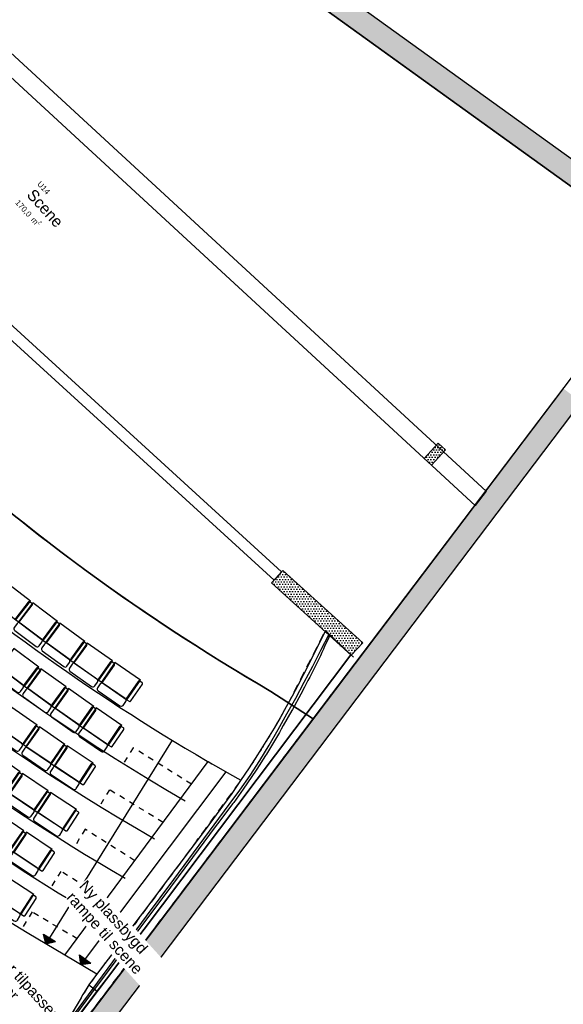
# Model space of a CAD drawing. Header units: millimetres. Extents: x 62961 to 109894, y 64087 to 106742.
# Tile 33 of 35: x 92090 to 101722, y 74916 to 92363. Entities that reach past the tile are written whole.
import ezdxf
from ezdxf.enums import TextEntityAlignment as Align

# ---------------------------------------------------------------- set-up
doc = ezdxf.new("R2010")
doc.units = ezdxf.units.MM
doc.header["$LTSCALE"] = 0.5
doc.header["$MEASUREMENT"] = 0
for name, pattern in [('PLINE', [0]), ('Rømningslinje', [500, 300, -200]), ('Stipling', [400, 200, -200]), ('Wipeout_Contour', [2000, 0, -2000])]:
    doc.linetypes.add(name, pattern=pattern)
for name, color, linetype in [('000 2D grafikk', 7, 'Continuous'), ('000 2D grafikk(Nye konstruksjoner)', 7, 'Continuous'), ('222- Søyler', 7, 'Continuous'), ('223- Bjelker', 7, 'Continuous'), ('223- Bjelker (Skravur)', 7, 'Continuous'), ('23-- Yttervegger', 7, 'Continuous'), ('23-- Yttervegger (Skravur)', 7, 'Continuous'), ('24--Innervegger skråvegger salen', 7, 'Continuous'), ('241- Bærende innervegger', 7, 'Continuous'), ('241- Bærende innervegger (Skravur)', 7, 'Continuous'), ('244- Vinduer_ dører_ foldevegger', 7, 'Continuous'), ('27-- Fast inventar(Nye konstruksjoner)', 7, 'Continuous'), ('279- Annet fast inventar(Nye konstruksjoner)', 7, 'Continuous'), ('832- Tekst bygning(Nye konstruksjoner)', 7, 'Continuous'), ('862- M___Nettoareal', 7, 'Continuous'), ('862- M___Nettoareal(Polylinje)', 7, 'Continuous'), ('862- M___Nettoareal(Tekst)', 7, 'Continuous')]:
    doc.layers.add(name, color=color, linetype=linetype)
doc.styles.add('GENERATED_STYLE_1', font='arial.ttf')
pattern_1 = [(0, (0, 0), (0, 86.60254), [0, -50]), (0, (25, 43.3), (0, 86.60254), [0, -50])]

# ---------------------------------------------------------------- blocks, each defined once
blk = doc.blocks.new('Salen_U15_16', base_point=(85122, 80800))
at = {"layer": '862- M___Nettoareal(Polylinje)', "linetype": 'PLINE', "flags": 128}
blk.add_lwpolyline([(97289, 79972), (96541, 80461, -0.116149), (84427, 91894), (84279, 92254), (83181, 90973), (76963, 85344), (75253, 83795, 0.022802), (78987, 79202), (79611, 79762, 0.032041), (85446, 74396), (84943, 73730, 0.02746), (89975, 70311)], format="xyb", close=True, dxfattribs=at)
at = {"layer": '862- M___Nettoareal(Tekst)', "style": 'GENERATED_STYLE_1'}
for tag, height, p in [('ROOM_NUMBER', 100, (85119, 81248)), ('ROOM_NAME', 200, (85003, 81120)), ('DUMMY_861', 100, (85288, 81084)), ('DUMMY_863', 100, (84770, 80954)), ('DUMMY_862', 200, (85473, 80645))]:
    blk.add_attdef(tag, text='', height=height, rotation=312.1619, dxfattribs=at).set_placement(p, align=Align.TOP_LEFT)
blk = doc.blocks.new('Scene_U14_22', base_point=(92493, 89036))
at = {"layer": '862- M___Nettoareal(Polylinje)', "linetype": 'PLINE', "flags": 128}
blk.add_lwpolyline([(84279, 92254), (84427, 91894, 0.116136), (96541, 80461), (97289, 79972), (103524, 88209), (90356, 97694), (85926, 93728)], format="xyb", close=True, dxfattribs=at)
at = {"layer": '862- M___Nettoareal(Tekst)', "insert": (92098, 89203), "char_height": 100, "attachment_point": 1, "rotation": 312.1619, "style": 'GENERATED_STYLE_1'}
blk.add_mtext('\\A1;{\\pql;\\pt0,12050;\\fArial|b0|i0|c0|p0;\\W1.000000;170,0\\fArial|b0|i0|c0|p0;\\W1.000000;\\A1{\\H.66x;\\S^  ;}\\fArial|b0|i0|c0|p0;\\W1.000000; m\\fArial|b0|i0|c0|p0;\\W1.000000;\\A1{\\H.66x;\\S2^  ;}}', dxfattribs=at)
at = {"layer": '862- M___Nettoareal(Tekst)', "style": 'GENERATED_STYLE_1'}
for tag, height, p in [('ROOM_NAME', 200, (92349, 89384)), ('ROOM_NUMBER', 100, (92465, 89513)), ('DUMMY_861', 100, (92634, 89349)), ('DUMMY_863', 100, (92116, 89219)), ('DUMMY_862', 200, (92871, 88853))]:
    blk.add_attdef(tag, text='', height=height, rotation=312.1619, dxfattribs=at).set_placement(p, align=Align.TOP_LEFT)
blk = doc.blocks.new('Veggåpning 01[31]')
at = {"layer": '244- Vinduer_ dører_ foldevegger', "linetype": 'PLINE'}
blk.add_line((96552, 82383), (96754, 82605), dxfattribs=at)
blk = doc.blocks.new('Wall 17[21]', base_point=(100268, 83872))
at = {"layer": '222- Søyler', "linetype": 'PLINE'}
for p, q in [((87749, 95635), (100354, 84010)), ((100159, 83754), (87806, 95148)), ((100354, 84010), (100159, 83754))]:
    blk.add_line(p, q, dxfattribs=at)
blk = doc.blocks.new('Wall 20[22]', base_point=(96664, 82505))
at = {"layer": '223- Bjelker', "linetype": 'PLINE'}
for p, q in [((85374, 92950), (96731, 82579)), ((96596, 82431), (85225, 92816)), ((96731, 82579), (96596, 82431))]:
    blk.add_line(p, q, dxfattribs=at)
blk = doc.blocks.new('Auditoriestollayout[69]', base_point=(93463, 78748))
at = {"layer": '27-- Fast inventar(Nye konstruksjoner)', "linetype": 'PLINE', "flags": 128}
for points in [[(85992, 85303, -0.414214), (86020, 85303), (86055, 85267, -0.414214), (86054, 85239), (85795, 84989, -0.414214), (85767, 84989), (85732, 85025, -0.414214), (85733, 85053)], [(85738, 84961, -0.414214), (85795, 84960), (86121, 84622, -0.414214), (86120, 84566), (86061, 84508, -0.414214), (86004, 84509), (85678, 84847, -0.414214), (85679, 84904)], [(85238, 84864, -0.414214), (85266, 84863), (85301, 84827, -0.414214), (85300, 84799), (85040, 84550, -0.414214), (85011, 84550), (84977, 84586, -0.414214), (84977, 84615)], [(86408, 84871, -0.414214), (86436, 84871), (86472, 84836, -0.414214), (86472, 84807), (86216, 84553, -0.414214), (86188, 84554), (86153, 84589, -0.414214), (86153, 84617)], [(84982, 84523, -0.414214), (85039, 84521), (85364, 84182, -0.414214), (85363, 84125), (85303, 84068, -0.414214), (85247, 84070), (84922, 84409, -0.414214), (84923, 84466)], [(86160, 84525, -0.414214), (86216, 84525), (86548, 84192, -0.414214), (86547, 84135), (86489, 84077, -0.414214), (86432, 84077), (86101, 84411, -0.414214), (86101, 84467)], [(86831, 84445, -0.414214), (86859, 84445), (86895, 84410, -0.414214), (86895, 84382), (86644, 84125, -0.414214), (86615, 84124), (86580, 84159, -0.414214), (86579, 84187)], [(85652, 84429, -0.414214), (85680, 84429), (85715, 84393, -0.414214), (85715, 84365), (85459, 84113, -0.414214), (85430, 84113), (85395, 84148, -0.414214), (85395, 84177)], [(85402, 84085, -0.414214), (85458, 84084), (85788, 83749, -0.414214), (85788, 83693), (85729, 83635, -0.414214), (85672, 83635), (85343, 83970, -0.414214), (85343, 84027)], [(86587, 84096, -0.414214), (86644, 84096), (86980, 83768, -0.414214), (86981, 83711), (86923, 83652, -0.414214), (86867, 83652), (86531, 83980, -0.414214), (86530, 84037)], [(86073, 84001, -0.414214), (86101, 84001), (86136, 83966, -0.414214), (86137, 83938), (85884, 83682, -0.414214), (85855, 83681), (85820, 83717, -0.414214), (85820, 83745)], [(87260, 84025, -0.414214), (87288, 84026), (87324, 83991, -0.414214), (87325, 83963), (87077, 83702, -0.414214), (87049, 83701), (87013, 83736, -0.414214), (87012, 83764)], [(85827, 83653, -0.414214), (85884, 83653), (86218, 83323, -0.414214), (86219, 83266), (86161, 83208, -0.414214), (86104, 83207), (85770, 83538, -0.414214), (85769, 83594)], [(86499, 83579, -0.414214), (86528, 83579), (86564, 83545, -0.414214), (86564, 83516), (86315, 83257, -0.414214), (86287, 83256), (86251, 83291, -0.414214), (86250, 83319)], [(87021, 83672, -0.414214), (87078, 83674), (87419, 83350, -0.414214), (87420, 83294), (87364, 83234, -0.414214), (87307, 83232), (86966, 83556, -0.414214), (86965, 83612)], [(87695, 83611, -0.414214), (87723, 83612), (87760, 83579, -0.414214), (87761, 83550), (87517, 83286, -0.414214), (87489, 83284), (87452, 83318, -0.414214), (87451, 83347)], [(86259, 83227, -0.414214), (86315, 83228), (86655, 82903, -0.414214), (86656, 82846), (86599, 82787, -0.414214), (86542, 82786), (86203, 83111, -0.414214), (86202, 83168)], [(87462, 83255, -0.414214), (87518, 83257), (87864, 82939, -0.414214), (87866, 82882), (87810, 82822, -0.414214), (87754, 82819), (87408, 83138, -0.414214), (87406, 83194)], [(86932, 83162, -0.414214), (86960, 83163), (86997, 83129, -0.414214), (86998, 83101), (86752, 82838, -0.414214), (86724, 82837), (86687, 82871, -0.414214), (86686, 82899)], [(88136, 83204, -0.414214), (88164, 83206), (88201, 83172, -0.414214), (88203, 83144), (87963, 82876, -0.414214), (87935, 82874), (87897, 82908, -0.414214), (87896, 82936)], [(86697, 82808, -0.414214), (86753, 82810), (87097, 82489, -0.414214), (87099, 82432), (87043, 82372, -0.414214), (86986, 82370), (86642, 82691, -0.414214), (86640, 82747)], [(87370, 82752, -0.414214), (87399, 82754), (87436, 82720, -0.414214), (87437, 82692), (87195, 82425, -0.414214), (87167, 82424), (87130, 82458, -0.414214), (87129, 82486)], [(87908, 82844, -0.414214), (87964, 82848), (88315, 82534, -0.414214), (88318, 82478), (88263, 82416, -0.414214), (88206, 82413), (87856, 82727, -0.414214), (87853, 82783)], [(88583, 82803, -0.414214), (88611, 82805), (88649, 82772, -0.414214), (88651, 82744), (88414, 82472, -0.414214), (88386, 82470), (88348, 82503, -0.414214), (88346, 82531)], [(87140, 82394, -0.414214), (87197, 82397), (87545, 82081, -0.414214), (87548, 82025), (87492, 81964, -0.414214), (87436, 81961), (87088, 82277, -0.414214), (87085, 82333)], [(87815, 82349, -0.414214), (87843, 82351), (87880, 82318, -0.414214), (87882, 82289), (87644, 82019, -0.414214), (87616, 82017), (87578, 82050, -0.414214), (87577, 82079)], [(88360, 82440, -0.414214), (88416, 82444), (88771, 82136, -0.414214), (88775, 82079), (88721, 82017, -0.414214), (88665, 82013), (88310, 82322, -0.414214), (88306, 82378)], [(89035, 82409, -0.414214), (89063, 82411), (89102, 82379, -0.414214), (89104, 82351), (88872, 82076, -0.414214), (88844, 82073), (88805, 82106, -0.414214), (88803, 82134)], [(88818, 82043, -0.414214), (88874, 82048), (89233, 81744, -0.414214), (89238, 81688), (89185, 81625, -0.414214), (89129, 81620), (88770, 81923, -0.414214), (88765, 81980)], [(89563, 81964, 0.414214), (89560, 81992), (89522, 82024, 0.414214), (89494, 82021), (89265, 81743, 0.414214), (89268, 81715), (89307, 81683, 0.414214), (89335, 81686)], [(87590, 81987, -0.414214), (87646, 81991), (87999, 81680, -0.414214), (88002, 81624), (87948, 81562, -0.414214), (87891, 81558), (87539, 81869, -0.414214), (87535, 81926)], [(88265, 81952, -0.414214), (88293, 81954), (88331, 81921, -0.414214), (88333, 81893), (88099, 81619, -0.414214), (88071, 81617), (88033, 81650, -0.414214), (88031, 81678)], [(89707, 81303, 0.414214), (89701, 81360), (89338, 81658, 0.414214), (89282, 81652), (89229, 81588, 0.414214), (89235, 81532), (89599, 81234, 0.414214), (89655, 81240)], [(88045, 81587, -0.414214), (88101, 81591), (88458, 81286, -0.414214), (88463, 81229), (88409, 81167, -0.414214), (88353, 81162), (87996, 81468, -0.414214), (87991, 81524)], [(88720, 81561, -0.414214), (88749, 81564), (88787, 81531, -0.414214), (88789, 81503), (88555, 81229, -0.414214), (88527, 81227), (88489, 81260, -0.414214), (88486, 81288)], [(90027, 81584, 0.414214), (90025, 81612), (89986, 81644, 0.414214), (89958, 81641), (89730, 81363, 0.414214), (89732, 81334), (89771, 81303, 0.414214), (89799, 81305)], [(88928, 80841, 0.414214), (88923, 80898), (88562, 81198, 0.414214), (88506, 81193), (88453, 81130, 0.414214), (88458, 81073), (88819, 80773, 0.414214), (88876, 80778)], [(89251, 81120, 0.414214), (89248, 81148), (89210, 81180, 0.414214), (89182, 81177), (88951, 80900, 0.414214), (88954, 80872), (88992, 80840, 0.414214), (89021, 80843)], [(90181, 80926, 0.414214), (90175, 80982), (89807, 81274, 0.414214), (89751, 81268), (89700, 81204, 0.414214), (89706, 81147), (90074, 80855, 0.414214), (90130, 80861)], [(90498, 81211, 0.414214), (90494, 81239), (90455, 81270, 0.414214), (90427, 81267), (90203, 80985, 0.414214), (90206, 80957), (90245, 80926, 0.414214), (90274, 80929)], [(89390, 80468, 0.414214), (89384, 80524), (89018, 80819, 0.414214), (88962, 80813), (88910, 80749, 0.414214), (88916, 80693), (89282, 80398, 0.414214), (89338, 80404)], [(89708, 80751, 0.414214), (89705, 80779), (89667, 80810, 0.414214), (89638, 80807), (89412, 80527, 0.414214), (89415, 80499), (89454, 80468, 0.414214), (89482, 80471)], [(90661, 80555, 0.414214), (90654, 80611), (90282, 80898, 0.414214), (90226, 80891), (90175, 80826, 0.414214), (90183, 80770), (90555, 80482, 0.414214), (90611, 80490)], [(90973, 80845, 0.414214), (90970, 80873), (90930, 80903, 0.414214), (90902, 80900), (90682, 80615, 0.414214), (90686, 80587), (90725, 80556, 0.414214), (90753, 80560)], [(89877, 80086, 0.414214), (89870, 80142), (89500, 80432, 0.414214), (89444, 80425), (89393, 80360, 0.414214), (89400, 80304), (89770, 80014, 0.414214), (89826, 80021)], [(90191, 80373, 0.414214), (90188, 80401), (90148, 80432, 0.414214), (90120, 80428), (89898, 80145, 0.414214), (89901, 80117), (89941, 80086, 0.414214), (89969, 80090)], [(91146, 80191, 0.414214), (91138, 80247), (90762, 80529, 0.414214), (90706, 80521), (90657, 80455, 0.414214), (90665, 80399), (91041, 80117, 0.414214), (91097, 80125)], [(91454, 80485, 0.414214), (91450, 80513), (91410, 80543, 0.414214), (91382, 80539), (91166, 80251, 0.414214), (91170, 80223), (91210, 80193, 0.414214), (91238, 80197)], [(91637, 79834, 0.414214), (91628, 79890), (91248, 80166, 0.414214), (91192, 80158), (91143, 80091, 0.414214), (91152, 80035), (91532, 79759, 0.414214), (91588, 79768)], [(91940, 80133, 0.414214), (91936, 80161), (91895, 80190, 0.414214), (91867, 80186), (91656, 79895, 0.414214), (91660, 79867), (91701, 79837, 0.414214), (91729, 79842)], [(90359, 79718, 0.414214), (90351, 79774), (89977, 80059, 0.414214), (89921, 80051), (89871, 79986, 0.414214), (89879, 79930), (90253, 79645, 0.414214), (90309, 79652)], [(90669, 80010, 0.414214), (90665, 80038), (90625, 80068, 0.414214), (90597, 80064), (90379, 79778, 0.414214), (90383, 79750), (90423, 79719, 0.414214), (90451, 79723)], [(92132, 79485, 0.414214), (92123, 79541), (91738, 79811, 0.414214), (91683, 79802), (91635, 79734, 0.414214), (91645, 79678), (92029, 79408, 0.414214), (92085, 79417)], [(92431, 79788, 0.414214), (92427, 79816), (92386, 79845, 0.414214), (92358, 79840), (92150, 79545, 0.414214), (92155, 79517), (92196, 79489, 0.414214), (92224, 79494)], [(90846, 79357, 0.414214), (90838, 79413), (90460, 79693, 0.414214), (90404, 79684), (90355, 79618, 0.414214), (90363, 79562), (90741, 79283, 0.414214), (90797, 79291)], [(91152, 79653, 0.414214), (91148, 79681), (91108, 79711, 0.414214), (91080, 79707), (90866, 79417, 0.414214), (90870, 79389), (90910, 79360, 0.414214), (90938, 79364)], [(92633, 79143, 0.414214), (92622, 79198), (92234, 79463, 0.414214), (92179, 79453), (92132, 79385, 0.414214), (92143, 79329), (92531, 79064, 0.414214), (92586, 79074)], [(92927, 79450, 0.414214), (92922, 79478), (92881, 79506, 0.414214), (92853, 79501), (92650, 79203, 0.414214), (92655, 79176), (92697, 79147, 0.414214), (92724, 79153)], [(91338, 79003, 0.414214), (91329, 79059), (90947, 79333, 0.414214), (90891, 79324), (90843, 79257, 0.414214), (90853, 79201), (91234, 78927, 0.414214), (91290, 78936)], [(91640, 79304, 0.414214), (91635, 79332), (91595, 79361, 0.414214), (91567, 79356), (91357, 79064, 0.414214), (91362, 79036), (91402, 79007, 0.414214), (91430, 79011)], [(93138, 78808, 0.414214), (93127, 78863), (92735, 79122, 0.414214), (92680, 79111), (92634, 79042, 0.414214), (92645, 78987), (93037, 78728, 0.414214), (93093, 78739)], [(93428, 79119, 0.414214), (93423, 79147), (93381, 79175, 0.414214), (93353, 79169), (93155, 78869, 0.414214), (93160, 78841), (93202, 78813, 0.414214), (93230, 78819)], [(91836, 78657, 0.414214), (91826, 78712), (91440, 78981, 0.414214), (91384, 78971), (91337, 78903, 0.414214), (91347, 78848), (91733, 78579, 0.414214), (91789, 78589)], [(92133, 78961, 0.414214), (92128, 78989), (92087, 79018, 0.414214), (92059, 79013), (91854, 78717, 0.414214), (91859, 78690), (91900, 78661, 0.414214), (91927, 78666)], [(92338, 78317, 0.414214), (92327, 78373), (91938, 78636, 0.414214), (91882, 78625), (91836, 78557, 0.414214), (91847, 78501), (92236, 78238, 0.414214), (92292, 78249)], [(92631, 78626, 0.414214), (92626, 78654), (92584, 78682, 0.414214), (92556, 78676), (92355, 78378, 0.414214), (92360, 78350), (92402, 78322, 0.414214), (92429, 78328)], [(93134, 78298, 0.414214), (93128, 78325), (93086, 78353, 0.414214), (93058, 78347), (92861, 78046, 0.414214), (92867, 78018), (92909, 77991, 0.414214), (92936, 77997)], [(92845, 77985, 0.414214), (92833, 78040), (92440, 78297, 0.414214), (92385, 78286), (92340, 78217, 0.414214), (92351, 78162), (92744, 77904, 0.414214), (92800, 77916)]]:
    blk.add_lwpolyline(points, format="xyb", close=True, dxfattribs=at)
for points in [[(86069, 85281), (86451, 84885), (86149, 84593), (85767, 84989)], [(85315, 84841), (85695, 84443), (85392, 84153), (85011, 84550)], [(86486, 84850), (86874, 84460), (86576, 84164), (86188, 84554)], [(85730, 84407), (86115, 84015), (85816, 83721), (85430, 84113)], [(86909, 84425), (87302, 84040), (87009, 83740), (86615, 84124)], [(86151, 83980), (86542, 83594), (86247, 83295), (85855, 83681)], [(87338, 84006), (87737, 83627), (87448, 83323), (87049, 83701)], [(87773, 83593), (88178, 83221), (87893, 82912), (87489, 83284)], [(86577, 83559), (86974, 83178), (86683, 82875), (86287, 83256)], [(87010, 83144), (87412, 82769), (87126, 82462), (86724, 82837)], [(88215, 83187), (88624, 82820), (88344, 82507), (87935, 82874)], [(87449, 82735), (87857, 82366), (87574, 82055), (87167, 82424)], [(88662, 82787), (89077, 82427), (88801, 82110), (88386, 82470)], [(89115, 82394), (89535, 82040), (89264, 81719), (88844, 82073)], [(87894, 82333), (88306, 81969), (88029, 81654), (87616, 82017)], [(89999, 81659), (89573, 82008), (89307, 81683), (89732, 81334)], [(88344, 81936), (88762, 81579), (88489, 81260), (88071, 81617)], [(89223, 81195), (88800, 81547), (88531, 81224), (88954, 80872)], [(90468, 81286), (90037, 81628), (89776, 81299), (90206, 80957)], [(89679, 80826), (89251, 81171), (88987, 80845), (89415, 80499)], [(90942, 80919), (90507, 81255), (90250, 80923), (90686, 80587)], [(90161, 80448), (89728, 80787), (89469, 80456), (89901, 80117)], [(91422, 80559), (90982, 80889), (90730, 80553), (91170, 80223)], [(91907, 80207), (91462, 80530), (91215, 80190), (91660, 79867)], [(90637, 80084), (90200, 80417), (89945, 80083), (90383, 79750)], [(92397, 79861), (91948, 80178), (91706, 79834), (92155, 79517)], [(91119, 79727), (90677, 80054), (90427, 79716), (90870, 79389)], [(92892, 79522), (92438, 79833), (92201, 79486), (92655, 79176)], [(91606, 79377), (91160, 79698), (90915, 79357), (91362, 79036)], [(93392, 79191), (92933, 79495), (92702, 79144), (93160, 78841)], [(92098, 79034), (91647, 79348), (91407, 79004), (91859, 78690)], [(92595, 78698), (92139, 79006), (91904, 78658), (92360, 78350)], [(93097, 78370), (92637, 78671), (92407, 78319), (92867, 78018)]]:
    blk.add_lwpolyline(points, close=True, dxfattribs=at)
blk = doc.blocks.new('Auditoriestollayout[70]', base_point=(94182, 80092))
at = {"layer": '279- Annet fast inventar(Nye konstruksjoner)', "linetype": 'PLINE', "flags": 128}
for points in [[(92282, 82062), (91847, 82399), (91590, 82067), (92024, 81730)], [(92761, 81701), (92321, 82031), (92069, 81696), (92508, 81365)], [(93245, 81347), (92801, 81671), (92553, 81332), (92997, 81007)], [(93734, 81000), (93285, 81318), (93043, 80975), (93491, 80657)], [(92426, 80891), (91985, 81220), (91734, 80883), (92175, 80554)], [(94228, 80660), (93775, 80971), (93537, 80625), (93991, 80314)], [(92912, 80540), (92466, 80862), (92220, 80521), (92666, 80199)], [(93403, 80195), (92952, 80511), (92711, 80167), (93162, 79851)], [(93899, 79857), (93444, 80167), (93208, 79819), (93662, 79510)]]:
    blk.add_lwpolyline(points, close=True, dxfattribs=at)
for points in [[(92313, 81987, 0.414214), (92309, 82015), (92270, 82046, 0.414214), (92242, 82042), (92021, 81758, 0.414214), (92024, 81730), (92064, 81699, 0.414214), (92092, 81703)], [(92484, 81333, 0.414214), (92476, 81389), (92101, 81672, 0.414214), (92045, 81664), (91995, 81598, 0.414214), (92003, 81542), (92379, 81259, 0.414214), (92435, 81267)], [(92793, 81627, 0.414214), (92789, 81655), (92749, 81685, 0.414214), (92721, 81681), (92504, 81393, 0.414214), (92508, 81365), (92548, 81335, 0.414214), (92576, 81339)], [(92974, 80975, 0.414214), (92965, 81031), (92585, 81308, 0.414214), (92529, 81300), (92481, 81233, 0.414214), (92490, 81177), (92869, 80900, 0.414214), (92925, 80909)], [(93278, 81273, 0.414214), (93273, 81301), (93233, 81331, 0.414214), (93205, 81326), (92993, 81035, 0.414214), (92997, 81007), (93038, 80978, 0.414214), (93066, 80982)], [(93468, 80624, 0.414214), (93459, 80680), (93075, 80952, 0.414214), (93019, 80942), (92972, 80875, 0.414214), (92981, 80819), (93365, 80548, 0.414214), (93421, 80557)], [(93768, 80927, 0.414214), (93763, 80955), (93723, 80983, 0.414214), (93695, 80979), (93487, 80685, 0.414214), (93491, 80657), (93532, 80628, 0.414214), (93560, 80633)], [(92151, 80522, 0.414214), (92143, 80578), (91766, 80859, 0.414214), (91710, 80851), (91661, 80785, 0.414214), (91669, 80729), (92046, 80448, 0.414214), (92102, 80456)], [(92458, 80817, 0.414214), (92454, 80845), (92414, 80875, 0.414214), (92386, 80871), (92171, 80582, 0.414214), (92175, 80554), (92215, 80524, 0.414214), (92243, 80529)], [(93968, 80281, 0.414214), (93958, 80336), (93570, 80602, 0.414214), (93515, 80592), (93468, 80524, 0.414214), (93478, 80469), (93866, 80203, 0.414214), (93921, 80213)], [(94263, 80587, 0.414214), (94258, 80615), (94217, 80644, 0.414214), (94189, 80638), (93985, 80342, 0.414214), (93991, 80314), (94032, 80286, 0.414214), (94060, 80291)], [(92643, 80167, 0.414214), (92634, 80223), (92253, 80498, 0.414214), (92197, 80489), (92149, 80422, 0.414214), (92158, 80366), (92538, 80091, 0.414214), (92594, 80100)], [(92945, 80466, 0.414214), (92941, 80494), (92900, 80523, 0.414214), (92872, 80519), (92661, 80227, 0.414214), (92666, 80199), (92707, 80170, 0.414214), (92734, 80174)], [(93139, 79818, 0.414214), (93129, 79874), (92744, 80144, 0.414214), (92688, 80134), (92641, 80067, 0.414214), (92651, 80011), (93036, 79741, 0.414214), (93091, 79751)], [(93437, 80122, 0.414214), (93432, 80150), (93391, 80179, 0.414214), (93363, 80174), (93157, 79879, 0.414214), (93162, 79851), (93203, 79822, 0.414214), (93230, 79827)], [(93640, 79477, 0.414214), (93629, 79533), (93241, 79797, 0.414214), (93185, 79786), (93139, 79718, 0.414214), (93149, 79663), (93538, 79398, 0.414214), (93593, 79409)], [(93934, 79785, 0.414214), (93929, 79813), (93887, 79841, 0.414214), (93859, 79836), (93657, 79538, 0.414214), (93662, 79510), (93704, 79482, 0.414214), (93731, 79487)]]:
    blk.add_lwpolyline(points, format="xyb", close=True, dxfattribs=at)
blk = doc.blocks.new('Auditoriestollayout[71]', base_point=(92538, 76985))
at = {"layer": '279- Annet fast inventar(Nye konstruksjoner)', "linetype": 'PLINE', "flags": 128}
for points in [[(92164, 77989), (91710, 78299), (91473, 77952), (91928, 77642)], [(92667, 77662), (92208, 77965), (91976, 77615), (92435, 77311)], [(92343, 76864), (91881, 77162), (91653, 76809), (92115, 76511)]]:
    blk.add_lwpolyline(points, close=True, dxfattribs=at)
for points in [[(92200, 77917, 0.414214), (92194, 77944), (92153, 77973, 0.414214), (92125, 77967), (91922, 77670, 0.414214), (91928, 77642), (91969, 77614, 0.414214), (91997, 77619)], [(92703, 77590, 0.414214), (92698, 77617), (92656, 77645, 0.414214), (92628, 77639), (92429, 77339, 0.414214), (92435, 77311), (92477, 77284, 0.414214), (92505, 77289)], [(92413, 77278, 0.414214), (92402, 77333), (92010, 77593, 0.414214), (91954, 77581), (91909, 77513, 0.414214), (91920, 77457), (92312, 77198, 0.414214), (92368, 77209)], [(92093, 76477, 0.414214), (92081, 76533), (91686, 76787, 0.414214), (91631, 76776), (91586, 76706, 0.414214), (91598, 76651), (91993, 76396, 0.414214), (92049, 76408)], [(92380, 76792, 0.414214), (92374, 76820), (92332, 76847, 0.414214), (92304, 76841), (92109, 76538, 0.414214), (92115, 76511), (92157, 76484, 0.414214), (92185, 76490)]]:
    blk.add_lwpolyline(points, format="xyb", close=True, dxfattribs=at)

msp = doc.modelspace()

# ---------------------------------------------------------------- hatches: boundary and pattern name
at = {"layer": '000 2D grafikk(Nye konstruksjoner)', "linetype": 'Continuous'}
for points in [[(92554, 75985), (92726, 76026), (92514, 76158)], [(93173, 75619), (93348, 75644), (93148, 75794)]]:
    msp.add_hatch(color=256, dxfattribs=at).paths.add_polyline_path(points)
at = {"layer": '223- Bjelker (Skravur)', "linetype": 'Continuous'}
h = msp.add_hatch(dxfattribs=at)
h.set_pattern_fill('Eksisterende_konstruksjon', color=256, style=0, pattern_type=2)
h.set_pattern_definition(pattern_1)
h.paths.add_polyline_path([(96552, 82383), (97965, 81102), (98167, 81324), (96754, 82605)])
at = {"layer": '23-- Yttervegger (Skravur)', "linetype": 'Continuous'}
h = msp.add_hatch(dxfattribs=at)
h.set_pattern_fill('Eksisterende_konstruksjon', color=256, style=0, pattern_type=2)
h.set_pattern_definition(pattern_1)
h.paths.add_polyline_path([(86011, 64411), (102041, 85587), (101722, 85828), (85738, 64713)])
at = {"layer": '241- Bærende innervegger (Skravur)', "linetype": 'Continuous'}
h = msp.add_hatch(dxfattribs=at)
h.set_pattern_fill('Eksisterende_konstruksjon', color=256, style=0, pattern_type=2)
h.set_pattern_definition(pattern_1)
h.paths.add_polyline_path([(78507, 106228), (103524, 88209), (103766, 88528), (78811, 106503)])
h = msp.add_hatch(dxfattribs=at)
h.set_pattern_fill('Eksisterende_konstruksjon', color=256, style=0, pattern_type=2)
h.set_pattern_definition(pattern_1)
h.paths.add_polyline_path([(99386, 84471), (99634, 84743), (99505, 84861), (99257, 84588)])

# ---------------------------------------------------------------- linework, layer by layer
at = {"layer": '000 2D grafikk', "linetype": 'PLINE', "flags": 128}
msp.add_lwpolyline([(84551, 91713, 0.114826), (96541, 80461)], format="xyb", dxfattribs=at)
at = {"layer": '000 2D grafikk', "linetype": 'Rømningslinje', "flags": 128}
msp.add_lwpolyline([(89976, 70312), (97289, 79972), (98071, 81006), (97499, 81525), (96851, 80258, -0.028068), (96007, 78886, -0.00559), (93405, 75382), (93316, 75262), (92852, 74473), (89785, 70432)], format="xyb", close=True, dxfattribs=at)
at = {"layer": '000 2D grafikk(Nye konstruksjoner)', "linetype": 'PLINE'}
for p, q in [((94793, 79595), (92620, 76092)), ((95745, 79034), (93248, 75719)), ((92514, 76158), (92726, 76026)), ((92554, 75985), (92514, 76158)), ((92554, 75985), (92726, 76026)), ((93148, 75794), (93348, 75644)), ((93173, 75619), (93148, 75794)), ((93173, 75619), (93348, 75644))]:
    msp.add_line(p, q, dxfattribs=at)
at = {"layer": '000 2D grafikk(Nye konstruksjoner)', "linetype": 'Stipling'}
for p, q in [((94101, 79461), (93924, 79177)), ((95133, 78818), (94101, 79461)), ((93682, 78718), (93501, 78422)), ((94631, 78140), (93682, 78718)), ((93251, 78017), (93052, 77694)), ((94128, 77461), (93251, 78017)), ((92819, 77271), (92634, 76974)), ((93617, 76772), (92819, 77271)), ((92310, 76552), (92122, 76243)), ((93109, 76077), (92310, 76552))]:
    msp.add_line(p, q, dxfattribs=at)
at = {"layer": '000 2D grafikk(Nye konstruksjoner)', "linetype": 'PLINE', "flags": 128}
for points in [[(81153, 89136, 0.11361), (93956, 77153)], [(93440, 76493), (92772, 76888, -0.095559), (81404, 87332), (80591, 88628)], [(84992, 88218, 0.096831), (96007, 78886)], [(92888, 75788), (92221, 76183, -0.099771), (80790, 86701), (80010, 88103)], [(95021, 78517, -0.074217), (86012, 85720)], [(94476, 77845, -0.078186), (85390, 85133)]]:
    msp.add_lwpolyline(points, format="xyb", dxfattribs=at)
msp.add_lwpolyline([(93457, 75451), (92888, 75788), (95428, 79216), (95496, 79177)], dxfattribs=at)
at = {"layer": '223- Bjelker', "linetype": 'PLINE'}
msp.add_line((96552, 82383), (96754, 82605), dxfattribs=at)
at = {"layer": '223- Bjelker', "linetype": 'PLINE', "flags": 128}
for points in [[(98167, 81324), (96754, 82605)], [(96552, 82383), (97965, 81102)], [(97965, 81102), (98167, 81324)]]:
    msp.add_lwpolyline(points, dxfattribs=at)
at = {"layer": '23-- Yttervegger', "linetype": 'PLINE', "flags": 128}
for points in [[(101722, 85828), (89975, 70311)], [(86011, 64411), (102041, 85587)]]:
    msp.add_lwpolyline(points, dxfattribs=at)
at = {"layer": '24--Innervegger skråvegger salen', "linetype": 'PLINE'}
msp.add_line((97588, 81461), (97958, 81111), dxfattribs=at)
at = {"layer": '24--Innervegger skråvegger salen', "linetype": 'PLINE', "flags": 128}
for points in [[(97506, 81539), (97412, 81343), (97316, 81148), (97218, 80953), (97119, 80760), (97018, 80567), (96916, 80376), (96811, 80185), (96705, 79995), (96597, 79807), (96453, 79572), (96306, 79339), (96156, 79108), (96002, 78880), (95846, 78653), (95686, 78428), (95524, 78206), (95359, 77985), (95192, 77767), (94984, 77488), (94775, 77210), (94567, 76932), (94358, 76654), (94150, 76375), (93941, 76097), (93733, 75819), (93524, 75541), (93316, 75262)], [(97958, 81111), (97506, 81539)], [(89785, 70432), (90741, 71690), (91330, 72465), (92875, 74498), (94337, 76476), (94820, 77130), (95799, 78454), (95989, 78709), (96171, 78970), (96346, 79236), (96512, 79507), (96669, 79783), (96825, 80062), (96980, 80342), (97131, 80623), (97282, 80905), (97428, 81189), (97575, 81474)], [(97588, 81461), (97563, 81399), (97498, 81272), (97471, 81210), (97444, 81149), (97417, 81088), (97352, 80961), (97324, 80900), (97295, 80840), (97228, 80714), (97198, 80654), (97168, 80594), (97138, 80534), (97070, 80409), (96924, 80140), (96914, 80121), (96759, 79854), (96724, 79790), (96692, 79735), (96460, 79348), (96446, 79326), (96292, 79085), (96279, 79065), (96049, 78726), (95882, 78494), (95867, 78473), (95593, 78114), (95555, 78063), (95149, 77517), (94760, 76993), (94041, 76026), (93987, 75954), (93363, 75113), (92592, 74075), (92432, 73860), (92382, 73794), (91892, 73148), (91353, 72436), (91149, 72168), (90522, 71341), (90059, 70731), (89811, 70404)], [(97575, 81474), (97958, 81111)], [(97958, 81111), (93625, 75361), (89847, 70382)], [(97958, 81111), (93625, 75361), (89853, 70390)], [(93465, 75150), (93625, 75361), (97958, 81111)], [(93316, 75262), (93263, 75175), (93211, 75088), (93159, 75001), (93107, 74913), (93055, 74826), (93004, 74738), (92953, 74650), (92902, 74562), (92877, 74517), (92852, 74473)], [(93316, 75262), (93465, 75150)], [(92915, 74425), (93465, 75150)]]:
    msp.add_lwpolyline(points, dxfattribs=at)
at = {"layer": '241- Bærende innervegger', "linetype": 'PLINE', "flags": 128}
for points in [[(103766, 88528), (78811, 106503)], [(89049, 98636), (103524, 88209)], [(99505, 84861), (99257, 84588)], [(99634, 84743), (99505, 84861)], [(99386, 84471), (99634, 84743)], [(99257, 84588), (99386, 84471)]]:
    msp.add_lwpolyline(points, dxfattribs=at)

# ---------------------------------------------------------------- block references
at = {"layer": '222- Søyler', "linetype": 'PLINE'}
msp.add_blockref('Wall 17[21]', (100268, 83872), dxfattribs=at)
at = {"layer": '223- Bjelker', "linetype": 'PLINE'}
msp.add_blockref('Wall 20[22]', (96664, 82505), dxfattribs=at)
at = {"layer": '244- Vinduer_ dører_ foldevegger', "linetype": 'PLINE'}
msp.add_blockref('Veggåpning 01[31]', (0, 0), dxfattribs=at)
at = {"layer": '27-- Fast inventar(Nye konstruksjoner)', "linetype": 'PLINE'}
msp.add_blockref('Auditoriestollayout[69]', (93463, 78748), dxfattribs=at)
at = {"layer": '279- Annet fast inventar(Nye konstruksjoner)', "linetype": 'PLINE'}
for name, p in [('Auditoriestollayout[70]', (94182, 80092)), ('Auditoriestollayout[71]', (92538, 76985))]:
    msp.add_blockref(name, p, dxfattribs=at)
at = {"layer": '862- M___Nettoareal', "linetype": 'Continuous'}
ref = msp.add_blockref('Scene_U14_22', (92493, 89036), dxfattribs=at)
ref.add_attrib('ROOM_NAME', 'Scene', dxfattribs={"layer": '862- M___Nettoareal(Tekst)', "color": 7, "height": 200, "rotation": 312.1619, "style": 'GENERATED_STYLE_1'}).set_placement((92349, 89384), align=Align.TOP_LEFT)
ref.add_attrib('ROOM_NUMBER', 'U14', dxfattribs={"layer": '862- M___Nettoareal(Tekst)', "color": 7, "height": 100, "rotation": 312.1619, "style": 'GENERATED_STYLE_1'}).set_placement((92465, 89513), align=Align.TOP_LEFT)
msp.add_blockref('Salen_U15_16', (85122, 80800), dxfattribs=at)

# ---------------------------------------------------------------- texts
at = {"layer": '832- Tekst bygning(Nye konstruksjoner)', "linetype": 'Continuous', "insert": (91430, 76291), "char_height": 195, "width": 2381.14, "attachment_point": 1, "rotation": 312.1619, "line_spacing_factor": 0.940384, "style": 'GENERATED_STYLE_1'}
msp.add_mtext('\\A1;{\\pql;\\fArial|b0|i0|c0|p0;\\W1.000000;Trapper tilpasses nye dekker}', dxfattribs=at)

# ---------------------------------------------------------------- next in the draw order: wipeouts: each hides what was drawn before it
at = {"linetype": 'Wipeout_Contour', "ltscale": 603850.932118}
msp.add_wipeout([(92856, 76753), (94517, 74918), (94972, 75329), (93310, 77164)], dxfattribs=at).dxf.layer = '832- Tekst bygning(Nye konstruksjoner)'

# ---------------------------------------------------------------- next in the draw order: texts
at = {"layer": '832- Tekst bygning(Nye konstruksjoner)', "linetype": 'Continuous', "insert": (93277, 77134), "char_height": 195, "attachment_point": 1, "rotation": 312.1619, "line_spacing_factor": 0.940343, "style": 'GENERATED_STYLE_1'}
msp.add_mtext('\\A1;{\\pql;\\fArial|b0|i0|c0|p0;\\W1.000000;Ny plassbygd \\P\\pql;\\fArial|b0|i0|c0|p0;\\W1.000000;rampe\\fArial|b0|i0|c0|p0;\\W1.000000; \\fArial|b0|i0|c0|p0;\\W1.000000;til scene}', dxfattribs=at)

doc.saveas('drawing.dxf')
